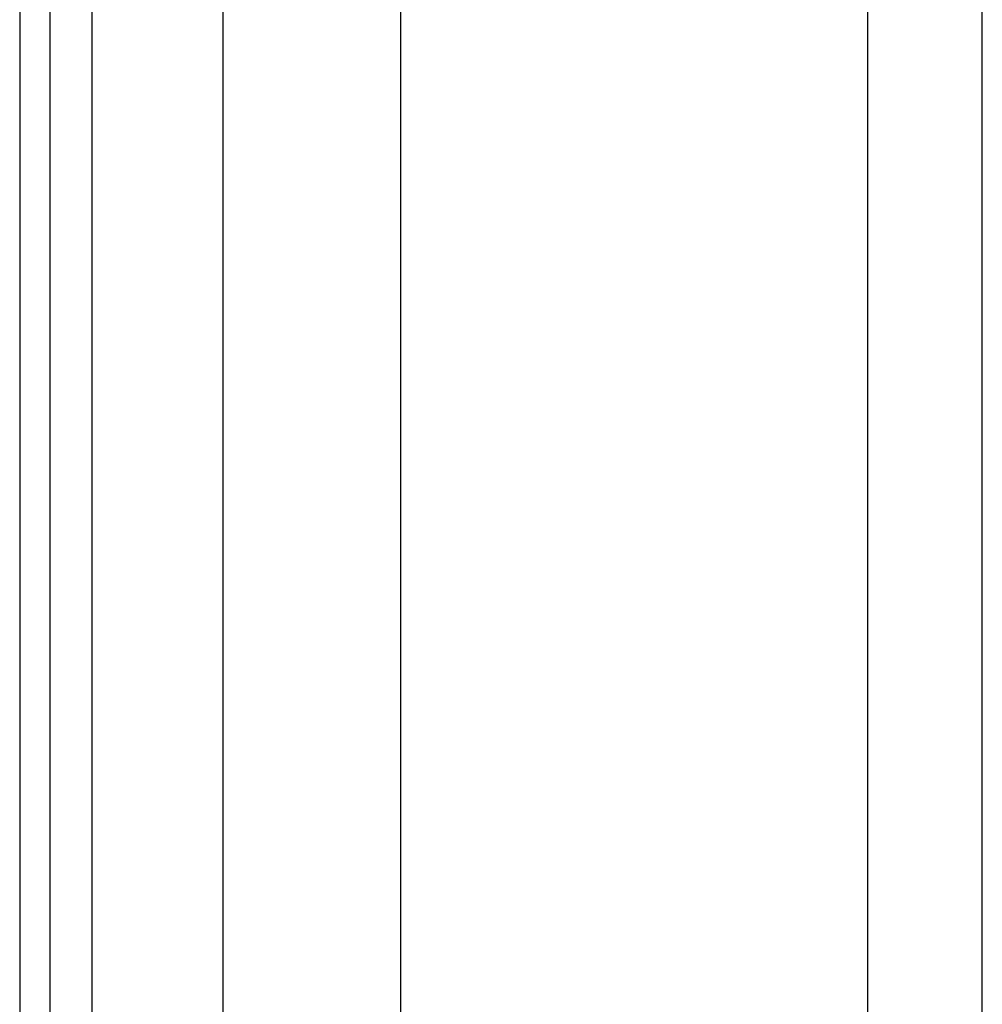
# Model space of a CAD drawing. Header units: inches. Extents: x 6 to 173, y 11 to 93.
# Tile 104 of 214: x 5.54 to 7.68, y 57.76 to 59.95. Entities that reach past the tile are written whole.
import ezdxf

# ---------------------------------------------------------------- set-up
doc = ezdxf.new("R2010")
doc.units = ezdxf.units.IN
doc.header["$MEASUREMENT"] = 0
doc.layers.add('Visible Edges(ANSI)', color=7, linetype='Continuous', lineweight=25)
doc.layers.add('Visible Tangent Edges(ANSI)', color=7, linetype='Continuous', lineweight=25)

msp = doc.modelspace()

# ---------------------------------------------------------------- linework, layer by layer
at = {"layer": 'Visible Edges(ANSI)'}
for p, q in [((5.5394, 70.6177), (5.5394, 29.1367)), ((5.6074, 29.1367), (5.6074, 70.6177)), ((5.9915, 50.2606), (5.9915, 66.1458)), ((6.3852, 66.1449), (6.3852, 50.2616)), ((7.6764, 55.1661), (7.6764, 60.0879)), ((7.4223, 55.2521), (7.4223, 60.0019))]:
    msp.add_line(p, q, dxfattribs=at)
at = {"layer": 'Visible Tangent Edges(ANSI)'}
msp.add_line((5.7004, 29.1367), (5.7004, 70.6177), dxfattribs=at)

doc.saveas('drawing.dxf')
